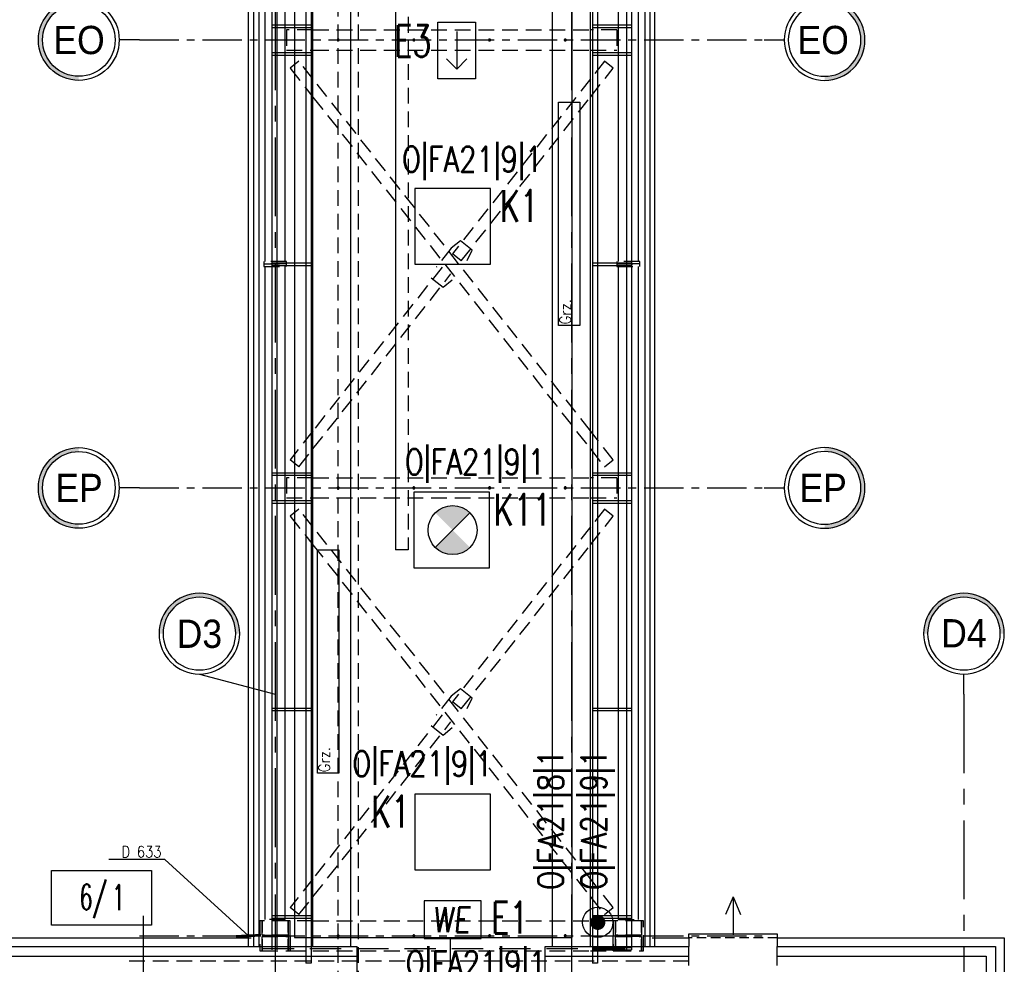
# Model space of a CAD drawing. Extents: x 41755 to 123924, y -112333 to 86187.
# Tile 80 of 256: x 100319 to 101099, y -61754 to -61005. Entities that reach past the tile are written whole.
import ezdxf
from ezdxf.enums import TextEntityAlignment as Align

# ---------------------------------------------------------------- set-up
doc = ezdxf.new("R2010")
doc.units = 0
doc.header["$LTSCALE"] = 50
doc.linetypes.add('CENTER', pattern=[2, 1.25, -0.25, 0.25, -0.25])
doc.linetypes.add('DASHED', pattern=[0.75, 0.5, -0.25])
doc.layers.get('0').update_dxf_attribs({"color": 101, "linetype": 'CONTINUOUS'})
for name, color, linetype in [('BEMM_OPIS_DETALE', 41, 'CONTINUOUS'), ('Det-metal', 141, 'CONTINUOUS'), ('Drz---drzwi', 5, 'CONTINUOUS'), ('E-90', 6, 'CONTINUOUS'), ('E35', 6, 'CONTINUOUS'), ('E50', 3, 'CONTINUOUS'), ('Fas-balustrada-widok', 114, 'CONTINUOUS'), ('Ins-co', 2, 'CONTINUOUS'), ('Ins-went', 141, 'CONTINUOUS'), ('Ins-wod', 4, 'CONTINUOUS'), ('Opis-pom', 6, 'CONTINUOUS'), ('Opis_pom_ramka', 6, 'CONTINUOUS'), ('Os-osie', 14, 'CENTER'), ('Os-osie glowne', 1, 'CENTER'), ('Os-osie-opis', 16, 'CONTINUOUS'), ('Pos-widok', 121, 'CONTINUOUS'), ('Sc-izolacja term-styropian', 151, 'STYROPIAN-KA'), ('Sc-kamien', 31, 'CONTINUOUS'), ('Sc-systemowe', 150, 'CONTINUOUS'), ('W-idok', 8, 'CONTINUOUS')]:
    doc.layers.add(name, color=color, linetype=linetype)
doc.styles.add('dwg_opis duży', font='ARIAL.TTF', dxfattribs={"width": 0.9})
doc.styles.add('KA wymiar', font='romans.shx', dxfattribs={"width": 0.6})
doc.styles.add('ROMANS', font='romans', dxfattribs={"width": 0.85})
doc.linetypes.add('BATTING', pattern='A,0.0001,-0.1,[134,ltypeshp.shx,S=0.1,R=0,X=-0.1,Y=0],-0.2,[134,ltypeshp.shx,S=0.1,R=180,X=0.1,Y=0],-0.1', length=0.4001)
doc.linetypes.add('STYROPIAN-KA', pattern='A,0.0001,-0.1,[135,ltypeshp.shx,S=0.1,R=0,X=-0.1,Y=0],0,[135,ltypeshp.shx,S=0.1,R=180,X=0.1,Y=0],-0.1', length=0.2001)
doc.dimstyles.new('CHMIELNA', dxfattribs={"dimscale": 3.5, "dimtxt": 4, "dimasz": 1.5, "dimexe": 3, "dimexo": 0, "dimgap": 1, "dimtad": 1, "dimdec": 1, "dimrnd": 0.5, "dimzin": 12, "dimdsep": 46, "dimtxsty": 'ROMANS', "dimblk": 'DIMTICK', "dimcen": 0.09, "dimse1": 1, "dimse2": 1, "dimclrd": 143, "dimclrt": 53, "dimadec": 0, "dimazin": 0, "dimtfac": 1, "dimtdec": 1, "dimtix": 1, "dimtmove": 2, "dimatfit": 2, "dimldrblk": 'ARCHTICK', "dimfxl": 0, "dimtolj": 1, "dimtzin": 0, "dimarcsym": 0})

# ---------------------------------------------------------------- blocks, each defined once
blk = doc.blocks.new('_opis_osi_liczbowy')
blk.add_hatch(color=256).paths.add_polyline_path([(32, 32), (32, 28.8, -1), (32, -28.8), (32, -32, 1)])
for radius in [32, 28.8]:
    blk.add_circle((32, 0), radius)
at = {"style": 'dwg_opis duży', "width": 0.9}
blk.add_attdef('AXNAMEH', text='', height=22.4, rotation=90, dxfattribs=at).set_placement((32, 0), align=Align.MIDDLE_CENTER)
blk = doc.blocks.new('_DKGJHF')
at = {"ltscale": 7}
for p, q in [((-21.08, -77), (35.92, -77)), ((-5, -147.5), (-105, -147.5)), ((-5, -145.5), (-104.98, -145.5))]:
    blk.add_line(p, q, dxfattribs=at)
for points in [[(5, -7.5), (5, 0), (-5, 0), (-5, -7.5)], [(5, -155), (5, -147.5), (-5, -147.5), (-5, -155)]]:
    blk.add_lwpolyline(points, close=True, dxfattribs=at)
for points in [[(-45, -7.5), (-5, -7.5)], [(-5, -147.5), (-5, -7.5)]]:
    blk.add_lwpolyline(points, dxfattribs=at)
for centre, radius, start, end in [((-5, -7.5), 40, 180, 270), ((-5, -147.5), 100, 90, 180)]:
    blk.add_arc(centre, radius, start, end)
blk = doc.blocks.new('_STRZAŁKA_WENT')
for q in [(-6.02, -14.01), (0, -30.24), (6.02, -14.01)]:
    blk.add_line((0, 0), q)
blk = doc.blocks.new('_opis_osi')
blk.add_hatch(color=256).paths.add_polyline_path([(32, -32), (28.8, -32, -1), (-28.8, -32), (-32, -32, 1)])
for radius in [32, 28.8]:
    blk.add_circle((0, -32), radius)
at = {"style": 'dwg_opis duży', "width": 0.9}
blk.add_attdef('AXNAMEV', text='', height=22.4, rotation=90, dxfattribs=at).set_placement((0, -32), align=Align.MIDDLE_CENTER)
blk = doc.blocks.new('_opis_pom_metka')
at = {"layer": 'Opis_pom_ramka'}
blk.add_lwpolyline([(-33.13, 0), (32.87, 0), (32.87, -36), (-33.13, -36)], close=True, dxfattribs=at)
at = {"style": 'KA wymiar', "width": 0.6}
blk.add_attdef('KO/', text='', height=16.8, dxfattribs=at).set_placement((3.45, -25.87), align=Align.RIGHT)
blk.add_attdef('NR', (3.8, -26.16), '', height=16.8, dxfattribs=at)
blk = doc.blocks.new('DIMTICK')
for p, q in [((0, 1), (0, -1)), ((-1, 0), (1, 0))]:
    blk.add_line(p, q)
at = {"const_width": 0.141}
blk.add_lwpolyline([(0.707, 0.707), (-0.707, -0.707)], dxfattribs=at)
blk = doc.blocks.new('we')
at = {"layer": 'E35', "ltscale": 0.2}
blk.add_lwpolyline([(45, 30), (0, 30), (0, 0), (45, 0)], close=True, dxfattribs=at)
at = {"layer": 'E35', "ltscale": 0.2, "style": 'ROMANS', "oblique": 5, "width": 0.8}
blk.add_text('WE', height=20, dxfattribs=at).set_placement((21.44, 15), align=Align.MIDDLE_CENTER)
blk = doc.blocks.new('kier')
at = {"layer": 'E35', "ltscale": 0.2}
for p, q in [((7.81, 15), (15.93, 23.11)), ((37.6, 15), (7.81, 15)), ((7.81, 15), (15.93, 6.89))]:
    blk.add_line(p, q, dxfattribs=at)
blk.add_lwpolyline([(0, 30), (45, 30), (45, 0), (0, 0)], close=True, dxfattribs=at)
blk = doc.blocks.new('E-90Przycisk')
at = {"layer": 'E35', "const_width": 3}
blk.add_lwpolyline([(1.5, 0, -1), (-1.5, 0, -1)], format="xyb", close=True, dxfattribs=at)
at = {"layer": 'E35'}
blk.add_circle((0, 0), 6, dxfattribs=at)

msp = doc.modelspace()

# ---------------------------------------------------------------- hatches: boundary and pattern name
at = {"layer": 'E35'}
h = msp.add_hatch(color=256, dxfattribs=at)
edge = h.paths.add_edge_path()
edge.add_line((100661.684, -61409.964), (100675.43, -61396.218))
edge.add_ellipse((100661.684, -61409.964), major_axis=(13.746, 13.746), ratio=1, start_angle=360, end_angle=450)
edge.add_line((100647.938, -61396.218), (100661.684, -61409.964))
edge = h.paths.add_edge_path()
edge.add_line((100675.43, -61423.71), (100661.684, -61409.964))
edge.add_line((100661.684, -61409.964), (100647.938, -61423.71))
edge.add_ellipse((100661.684, -61409.964), major_axis=(-13.746, 13.746), ratio=1, start_angle=90, end_angle=180)

# ---------------------------------------------------------------- linework, layer by layer
at = {"layer": 'Det-metal', "ltscale": 0.5}
for p, q in [((100512.966, -59426.031), (100512.966, -61197.031)), ((100528.966, -61197.031), (100528.966, -59426.031)), ((100792.966, -59426.031), (100792.966, -61197.031)), ((100808.966, -61197.031), (100808.966, -59426.031)), ((100512.966, -61201.031), (100512.966, -61718.531)), ((100528.966, -61718.531), (100528.966, -61201.031)), ((100792.966, -61201.031), (100792.966, -61718.531)), ((100808.966, -61718.531), (100808.966, -61201.031))]:
    msp.add_line(p, q, dxfattribs=at)
at = {"layer": 'Det-metal', "linetype": 'DASHED', "ltscale": 0.5}
for p, q in [((100550.966, -61013.531), (100529.966, -61013.531)), ((100529.966, -61013.531), (100529.966, -61029.531)), ((100550.966, -61013.531), (100770.966, -61013.531)), ((100791.966, -61013.531), (100770.966, -61013.531)), ((100791.966, -61013.531), (100791.966, -61029.531)), ((100570.186, -61021.353), (100570.166, -61021.531)), ((100570.166, -61021.531), (100570.186, -61021.709)), ((100570.245, -61021.184), (100570.186, -61021.353)), ((100570.186, -61021.709), (100570.245, -61021.878)), ((100570.341, -61021.032), (100570.245, -61021.184)), ((100570.245, -61021.878), (100570.341, -61022.03)), ((100570.467, -61020.905), (100570.341, -61021.032)), ((100570.341, -61022.03), (100570.467, -61022.156)), ((100570.619, -61020.81), (100570.467, -61020.905)), ((100570.467, -61022.156), (100570.619, -61022.252)), ((100570.788, -61020.751), (100570.619, -61020.81)), ((100570.966, -61020.731), (100570.788, -61020.751)), ((100571.144, -61020.751), (100570.966, -61020.731)), ((100571.313, -61020.81), (100571.144, -61020.751)), ((100571.465, -61020.905), (100571.313, -61020.81)), ((100571.313, -61022.252), (100571.465, -61022.156)), ((100571.591, -61021.032), (100571.465, -61020.905)), ((100571.465, -61022.156), (100571.591, -61022.03)), ((100571.687, -61021.184), (100571.591, -61021.032)), ((100571.591, -61022.03), (100571.687, -61021.878)), ((100571.746, -61021.353), (100571.687, -61021.184)), ((100571.687, -61021.878), (100571.746, -61021.709)), ((100571.766, -61021.531), (100571.746, -61021.353)), ((100571.746, -61021.709), (100571.766, -61021.531)), ((100630.186, -61021.353), (100630.166, -61021.531)), ((100630.166, -61021.531), (100630.186, -61021.709)), ((100630.245, -61021.184), (100630.186, -61021.353)), ((100630.186, -61021.709), (100630.245, -61021.878)), ((100630.341, -61021.032), (100630.245, -61021.184)), ((100630.245, -61021.878), (100630.341, -61022.03)), ((100630.467, -61020.905), (100630.341, -61021.032)), ((100630.341, -61022.03), (100630.467, -61022.156)), ((100630.619, -61020.81), (100630.467, -61020.905)), ((100630.467, -61022.156), (100630.619, -61022.252)), ((100630.788, -61020.751), (100630.619, -61020.81)), ((100630.966, -61020.731), (100630.788, -61020.751)), ((100631.144, -61020.751), (100630.966, -61020.731)), ((100631.313, -61020.81), (100631.144, -61020.751)), ((100631.465, -61020.905), (100631.313, -61020.81)), ((100631.313, -61022.252), (100631.465, -61022.156)), ((100631.591, -61021.032), (100631.465, -61020.905)), ((100631.465, -61022.156), (100631.591, -61022.03)), ((100631.687, -61021.184), (100631.591, -61021.032)), ((100631.591, -61022.03), (100631.687, -61021.878)), ((100631.746, -61021.353), (100631.687, -61021.184)), ((100631.687, -61021.878), (100631.746, -61021.709)), ((100631.766, -61021.531), (100631.746, -61021.353)), ((100631.746, -61021.709), (100631.766, -61021.531)), ((100690.186, -61021.353), (100690.166, -61021.531)), ((100690.166, -61021.531), (100690.186, -61021.709)), ((100690.245, -61021.184), (100690.186, -61021.353)), ((100690.186, -61021.709), (100690.245, -61021.878)), ((100690.341, -61021.032), (100690.245, -61021.184)), ((100690.245, -61021.878), (100690.341, -61022.03)), ((100690.467, -61020.905), (100690.341, -61021.032)), ((100690.341, -61022.03), (100690.467, -61022.156)), ((100690.619, -61020.81), (100690.467, -61020.905)), ((100690.467, -61022.156), (100690.619, -61022.252)), ((100690.788, -61020.751), (100690.619, -61020.81)), ((100690.966, -61020.731), (100690.788, -61020.751)), ((100691.144, -61020.751), (100690.966, -61020.731)), ((100691.313, -61020.81), (100691.144, -61020.751)), ((100691.465, -61020.905), (100691.313, -61020.81)), ((100691.313, -61022.252), (100691.465, -61022.156)), ((100691.591, -61021.032), (100691.465, -61020.905)), ((100691.465, -61022.156), (100691.591, -61022.03)), ((100691.687, -61021.184), (100691.591, -61021.032)), ((100691.591, -61022.03), (100691.687, -61021.878)), ((100691.746, -61021.353), (100691.687, -61021.184)), ((100691.687, -61021.878), (100691.746, -61021.709)), ((100691.766, -61021.531), (100691.746, -61021.353)), ((100691.746, -61021.709), (100691.766, -61021.531)), ((100750.186, -61021.353), (100750.166, -61021.531)), ((100750.166, -61021.531), (100750.186, -61021.709)), ((100750.245, -61021.184), (100750.186, -61021.353)), ((100750.186, -61021.709), (100750.245, -61021.878)), ((100750.341, -61021.032), (100750.245, -61021.184)), ((100750.245, -61021.878), (100750.341, -61022.03)), ((100750.467, -61020.905), (100750.341, -61021.032)), ((100750.341, -61022.03), (100750.467, -61022.156)), ((100750.619, -61020.81), (100750.467, -61020.905)), ((100750.467, -61022.156), (100750.619, -61022.252)), ((100750.788, -61020.751), (100750.619, -61020.81)), ((100750.966, -61020.731), (100750.788, -61020.751)), ((100751.144, -61020.751), (100750.966, -61020.731)), ((100751.313, -61020.81), (100751.144, -61020.751)), ((100751.465, -61020.905), (100751.313, -61020.81)), ((100751.313, -61022.252), (100751.465, -61022.156)), ((100751.591, -61021.032), (100751.465, -61020.905)), ((100751.465, -61022.156), (100751.591, -61022.03)), ((100751.687, -61021.184), (100751.591, -61021.032)), ((100751.591, -61022.03), (100751.687, -61021.878)), ((100751.746, -61021.353), (100751.687, -61021.184)), ((100751.687, -61021.878), (100751.746, -61021.709)), ((100751.766, -61021.531), (100751.746, -61021.353)), ((100751.746, -61021.709), (100751.766, -61021.531)), ((100529.966, -61029.531), (100550.966, -61029.531)), ((100550.966, -61029.531), (100770.966, -61029.531)), ((100570.619, -61022.252), (100570.788, -61022.311)), ((100570.788, -61022.311), (100570.966, -61022.331)), ((100570.966, -61022.331), (100571.144, -61022.311)), ((100571.144, -61022.311), (100571.313, -61022.252)), ((100630.619, -61022.252), (100630.788, -61022.311)), ((100630.788, -61022.311), (100630.966, -61022.331)), ((100630.966, -61022.331), (100631.144, -61022.311)), ((100631.144, -61022.311), (100631.313, -61022.252)), ((100690.619, -61022.252), (100690.788, -61022.311)), ((100690.788, -61022.311), (100690.966, -61022.331)), ((100690.966, -61022.331), (100691.144, -61022.311)), ((100691.144, -61022.311), (100691.313, -61022.252)), ((100750.619, -61022.252), (100750.788, -61022.311)), ((100750.788, -61022.311), (100750.966, -61022.331)), ((100750.966, -61022.331), (100751.144, -61022.311)), ((100751.144, -61022.311), (100751.313, -61022.252)), ((100770.966, -61029.531), (100791.966, -61029.531)), ((100539.888, -61038.343), (100532.907, -61043.848)), ((100532.907, -61043.848), (100550.966, -61066.744)), ((100550.966, -61052.389), (100539.888, -61038.343)), ((100782.045, -61038.343), (100770.966, -61052.389)), ((100770.966, -61066.744), (100789.025, -61043.848)), ((100789.025, -61043.848), (100782.132, -61038.412)), ((100770.966, -61331.317), (100550.966, -61052.389)), ((100770.966, -61052.389), (100661.585, -61191.068)), ((100550.966, -61066.744), (100770.966, -61345.673)), ((100668.565, -61196.574), (100770.966, -61066.744)), ((100667.796, -61180.683), (100660.652, -61186.511)), ((100677.218, -61188.115), (100667.796, -61180.683)), ((100660.652, -61186.511), (100648.718, -61201.642)), ((100668.565, -61196.574), (100661.585, -61191.068)), ((100673.215, -61196.42), (100677.218, -61188.115)), ((100511.966, -61197.031), (100511.966, -61199.031)), ((100529.966, -61197.031), (100511.966, -61197.031)), ((100511.966, -61199.031), (100511.966, -61201.031)), ((100529.966, -61199.031), (100511.966, -61199.031)), ((100511.966, -61199.031), (100529.966, -61199.031)), ((100511.966, -61201.031), (100529.966, -61201.031)), ((100529.966, -61199.031), (100529.966, -61197.031)), ((100529.966, -61201.031), (100529.966, -61199.031)), ((100653.367, -61201.488), (100550.966, -61331.317)), ((100809.966, -61197.031), (100791.966, -61197.031)), ((100791.966, -61197.031), (100791.966, -61199.031)), ((100791.966, -61199.031), (100791.966, -61201.031)), ((100809.966, -61199.031), (100791.966, -61199.031)), ((100791.966, -61199.031), (100809.966, -61199.031)), ((100791.966, -61201.031), (100809.966, -61201.031)), ((100809.966, -61199.031), (100809.966, -61197.031)), ((100809.966, -61201.031), (100809.966, -61199.031)), ((100550.966, -61345.673), (100660.347, -61206.994)), ((100644.714, -61209.947), (100654.136, -61217.379)), ((100654.136, -61217.379), (100661.28, -61211.551)), ((100550.966, -61331.317), (100532.907, -61354.213)), ((100789.025, -61354.213), (100770.966, -61331.317)), ((100539.887, -61359.719), (100550.966, -61345.673)), ((100770.966, -61345.673), (100782.045, -61359.719)), ((100539.887, -61359.719), (100532.907, -61354.213)), ((100782.045, -61359.719), (100789.025, -61354.213)), ((100550.966, -61368.531), (100529.966, -61368.531)), ((100529.966, -61368.531), (100529.966, -61384.531)), ((100550.966, -61368.531), (100770.966, -61368.531)), ((100791.966, -61368.531), (100770.966, -61368.531)), ((100791.966, -61368.531), (100791.966, -61384.531)), ((100570.186, -61376.353), (100570.166, -61376.531)), ((100570.166, -61376.531), (100570.186, -61376.709)), ((100570.245, -61376.184), (100570.186, -61376.353)), ((100570.186, -61376.709), (100570.245, -61376.878)), ((100570.341, -61376.032), (100570.245, -61376.184)), ((100570.245, -61376.878), (100570.341, -61377.03)), ((100570.467, -61375.905), (100570.341, -61376.032)), ((100570.341, -61377.03), (100570.467, -61377.156)), ((100570.619, -61375.81), (100570.467, -61375.905)), ((100570.467, -61377.156), (100570.619, -61377.252)), ((100570.788, -61375.751), (100570.619, -61375.81)), ((100570.619, -61377.252), (100570.788, -61377.311)), ((100570.966, -61375.731), (100570.788, -61375.751)), ((100570.788, -61377.311), (100570.966, -61377.331)), ((100571.144, -61375.751), (100570.966, -61375.731)), ((100570.966, -61377.331), (100571.144, -61377.311)), ((100571.313, -61375.81), (100571.144, -61375.751)), ((100571.144, -61377.311), (100571.313, -61377.252)), ((100571.465, -61375.905), (100571.313, -61375.81)), ((100571.313, -61377.252), (100571.465, -61377.156)), ((100571.591, -61376.032), (100571.465, -61375.905)), ((100571.465, -61377.156), (100571.591, -61377.03)), ((100571.687, -61376.184), (100571.591, -61376.032)), ((100571.591, -61377.03), (100571.687, -61376.878)), ((100571.746, -61376.353), (100571.687, -61376.184)), ((100571.687, -61376.878), (100571.746, -61376.709)), ((100571.766, -61376.531), (100571.746, -61376.353)), ((100571.746, -61376.709), (100571.766, -61376.531)), ((100630.186, -61376.353), (100630.166, -61376.531)), ((100630.166, -61376.531), (100630.186, -61376.709)), ((100630.245, -61376.184), (100630.186, -61376.353)), ((100630.186, -61376.709), (100630.245, -61376.878)), ((100630.341, -61376.032), (100630.245, -61376.184)), ((100630.245, -61376.878), (100630.341, -61377.03)), ((100630.467, -61375.905), (100630.341, -61376.032)), ((100630.341, -61377.03), (100630.467, -61377.156)), ((100630.619, -61375.81), (100630.467, -61375.905)), ((100630.467, -61377.156), (100630.619, -61377.252)), ((100630.788, -61375.751), (100630.619, -61375.81)), ((100630.619, -61377.252), (100630.788, -61377.311)), ((100630.966, -61375.731), (100630.788, -61375.751)), ((100630.788, -61377.311), (100630.966, -61377.331)), ((100631.144, -61375.751), (100630.966, -61375.731)), ((100630.966, -61377.331), (100631.144, -61377.311)), ((100631.313, -61375.81), (100631.144, -61375.751)), ((100631.144, -61377.311), (100631.313, -61377.252)), ((100631.465, -61375.905), (100631.313, -61375.81)), ((100631.313, -61377.252), (100631.465, -61377.156)), ((100631.591, -61376.032), (100631.465, -61375.905)), ((100631.465, -61377.156), (100631.591, -61377.03)), ((100631.687, -61376.184), (100631.591, -61376.032)), ((100631.591, -61377.03), (100631.687, -61376.878)), ((100631.746, -61376.353), (100631.687, -61376.184)), ((100631.687, -61376.878), (100631.746, -61376.709)), ((100631.766, -61376.531), (100631.746, -61376.353)), ((100631.746, -61376.709), (100631.766, -61376.531)), ((100690.186, -61376.353), (100690.166, -61376.531)), ((100690.166, -61376.531), (100690.186, -61376.709)), ((100690.245, -61376.184), (100690.186, -61376.353)), ((100690.186, -61376.709), (100690.245, -61376.878)), ((100690.341, -61376.032), (100690.245, -61376.184)), ((100690.245, -61376.878), (100690.341, -61377.03)), ((100690.467, -61375.905), (100690.341, -61376.032)), ((100690.341, -61377.03), (100690.467, -61377.156)), ((100690.619, -61375.81), (100690.467, -61375.905)), ((100690.467, -61377.156), (100690.619, -61377.252)), ((100690.788, -61375.751), (100690.619, -61375.81)), ((100690.619, -61377.252), (100690.788, -61377.311)), ((100690.966, -61375.731), (100690.788, -61375.751)), ((100690.788, -61377.311), (100690.966, -61377.331)), ((100691.144, -61375.751), (100690.966, -61375.731)), ((100690.966, -61377.331), (100691.144, -61377.311)), ((100691.313, -61375.81), (100691.144, -61375.751)), ((100691.144, -61377.311), (100691.313, -61377.252)), ((100691.465, -61375.905), (100691.313, -61375.81)), ((100691.313, -61377.252), (100691.465, -61377.156)), ((100691.591, -61376.032), (100691.465, -61375.905)), ((100691.465, -61377.156), (100691.591, -61377.03)), ((100691.687, -61376.184), (100691.591, -61376.032)), ((100691.591, -61377.03), (100691.687, -61376.878)), ((100691.746, -61376.353), (100691.687, -61376.184)), ((100691.687, -61376.878), (100691.746, -61376.709)), ((100691.766, -61376.531), (100691.746, -61376.353)), ((100691.746, -61376.709), (100691.766, -61376.531)), ((100750.186, -61376.353), (100750.166, -61376.531)), ((100750.166, -61376.531), (100750.186, -61376.709)), ((100750.245, -61376.184), (100750.186, -61376.353)), ((100750.186, -61376.709), (100750.245, -61376.878)), ((100750.341, -61376.032), (100750.245, -61376.184)), ((100750.245, -61376.878), (100750.341, -61377.03)), ((100750.467, -61375.905), (100750.341, -61376.032)), ((100750.341, -61377.03), (100750.467, -61377.156)), ((100750.619, -61375.81), (100750.467, -61375.905)), ((100750.467, -61377.156), (100750.619, -61377.252)), ((100750.788, -61375.751), (100750.619, -61375.81)), ((100750.619, -61377.252), (100750.788, -61377.311)), ((100750.966, -61375.731), (100750.788, -61375.751)), ((100750.788, -61377.311), (100750.966, -61377.331)), ((100751.144, -61375.751), (100750.966, -61375.731)), ((100750.966, -61377.331), (100751.144, -61377.311)), ((100751.313, -61375.81), (100751.144, -61375.751)), ((100751.144, -61377.311), (100751.313, -61377.252)), ((100751.465, -61375.905), (100751.313, -61375.81)), ((100751.313, -61377.252), (100751.465, -61377.156)), ((100751.591, -61376.032), (100751.465, -61375.905)), ((100751.465, -61377.156), (100751.591, -61377.03)), ((100751.687, -61376.184), (100751.591, -61376.032)), ((100751.591, -61377.03), (100751.687, -61376.878)), ((100751.746, -61376.353), (100751.687, -61376.184)), ((100751.687, -61376.878), (100751.746, -61376.709)), ((100751.766, -61376.531), (100751.746, -61376.353)), ((100751.746, -61376.709), (100751.766, -61376.531)), ((100529.966, -61384.531), (100550.966, -61384.531)), ((100550.966, -61384.531), (100770.966, -61384.531)), ((100770.966, -61384.531), (100791.966, -61384.531)), ((100539.888, -61393.343), (100532.907, -61398.848)), ((100550.966, -61407.389), (100539.888, -61393.343)), ((100782.045, -61393.343), (100770.966, -61407.389)), ((100789.025, -61398.848), (100782.132, -61393.412)), ((100532.907, -61398.848), (100550.966, -61421.744)), ((100770.966, -61421.744), (100789.025, -61398.848)), ((100770.966, -61686.317), (100550.966, -61407.389)), ((100770.966, -61407.389), (100661.585, -61546.068)), ((100550.966, -61421.744), (100770.966, -61700.673)), ((100668.565, -61551.573), (100770.966, -61421.744)), ((100667.796, -61535.683), (100660.652, -61541.511)), ((100677.218, -61543.115), (100667.796, -61535.683)), ((100660.652, -61541.511), (100648.718, -61556.642)), ((100673.215, -61551.42), (100677.218, -61543.115)), ((100668.565, -61551.573), (100661.585, -61546.068)), ((100653.367, -61556.488), (100550.966, -61686.317)), ((100550.966, -61700.673), (100660.347, -61561.994)), ((100644.714, -61564.947), (100654.136, -61572.379)), ((100654.136, -61572.379), (100661.28, -61566.551)), ((100550.966, -61686.317), (100532.907, -61709.213)), ((100789.025, -61709.213), (100770.966, -61686.317)), ((100539.887, -61714.719), (100550.966, -61700.673)), ((100770.966, -61700.673), (100782.045, -61714.719)), ((100539.887, -61714.719), (100532.907, -61709.213)), ((100782.045, -61714.719), (100789.025, -61709.213)), ((100510.666, -61719.531), (100508.966, -61719.531)), ((100508.966, -61719.531), (100508.966, -61743.531)), ((100510.666, -61719.531), (100510.666, -61728.931)), ((100531.266, -61719.531), (100510.666, -61719.531)), ((100510.666, -61731.031), (100510.666, -61719.531)), ((100528.966, -61718.531), (100512.966, -61718.531)), ((100531.266, -61728.931), (100531.266, -61719.531)), ((100531.266, -61719.531), (100531.266, -61731.031)), ((100532.966, -61719.531), (100531.266, -61719.531)), ((100532.966, -61731.031), (100532.966, -61719.531)), ((100550.966, -61719.531), (100532.966, -61719.531)), ((100532.966, -61743.531), (100532.966, -61719.531)), ((100550.966, -61719.531), (100770.966, -61719.531)), ((100788.966, -61719.531), (100770.966, -61719.531)), ((100788.966, -61719.531), (100788.966, -61731.031)), ((100790.666, -61719.531), (100788.966, -61719.531)), ((100788.966, -61719.531), (100788.966, -61743.531)), ((100790.666, -61719.531), (100790.666, -61728.931)), ((100811.266, -61719.531), (100790.666, -61719.531)), ((100790.666, -61731.031), (100790.666, -61719.531)), ((100792.966, -61718.531), (100808.966, -61718.531)), ((100811.266, -61728.931), (100811.266, -61719.531)), ((100811.266, -61719.531), (100811.266, -61731.031)), ((100812.966, -61719.531), (100811.266, -61719.531)), ((100812.966, -61743.531), (100812.966, -61719.531)), ((100531.266, -61731.031), (100510.666, -61731.031)), ((100510.666, -61731.031), (100512.766, -61731.031)), ((100510.666, -61732.031), (100531.266, -61732.031)), ((100510.666, -61743.531), (100510.666, -61732.031)), ((100512.766, -61732.031), (100510.666, -61732.031)), ((100512.766, -61731.031), (100529.166, -61731.031)), ((100529.166, -61732.031), (100512.766, -61732.031)), ((100529.166, -61731.031), (100531.266, -61731.031)), ((100531.266, -61732.031), (100529.166, -61732.031)), ((100531.266, -61732.031), (100531.266, -61743.531)), ((100532.966, -61732.031), (100532.966, -61731.031)), ((100532.966, -61732.031), (100532.966, -61743.531)), ((100570.186, -61731.353), (100570.166, -61731.531)), ((100570.166, -61731.531), (100570.186, -61731.709)), ((100570.245, -61731.184), (100570.186, -61731.353)), ((100570.186, -61731.709), (100570.245, -61731.878)), ((100570.341, -61731.032), (100570.245, -61731.184)), ((100570.245, -61731.878), (100570.341, -61732.029)), ((100570.467, -61730.905), (100570.341, -61731.032)), ((100570.341, -61732.029), (100570.467, -61732.156)), ((100570.619, -61730.81), (100570.467, -61730.905)), ((100570.467, -61732.156), (100570.619, -61732.252)), ((100570.788, -61730.751), (100570.619, -61730.81)), ((100570.619, -61732.252), (100570.788, -61732.311)), ((100570.966, -61730.731), (100570.788, -61730.751)), ((100570.788, -61732.311), (100570.966, -61732.331)), ((100571.144, -61730.751), (100570.966, -61730.731)), ((100570.966, -61732.331), (100571.144, -61732.311)), ((100571.313, -61730.81), (100571.144, -61730.751)), ((100571.144, -61732.311), (100571.313, -61732.252)), ((100571.465, -61730.905), (100571.313, -61730.81)), ((100571.313, -61732.252), (100571.465, -61732.156)), ((100571.591, -61731.032), (100571.465, -61730.905)), ((100571.465, -61732.156), (100571.591, -61732.029)), ((100571.687, -61731.184), (100571.591, -61731.032)), ((100571.591, -61732.029), (100571.687, -61731.878)), ((100571.746, -61731.353), (100571.687, -61731.184)), ((100571.687, -61731.878), (100571.746, -61731.709)), ((100571.766, -61731.531), (100571.746, -61731.353)), ((100571.746, -61731.709), (100571.766, -61731.531)), ((100630.186, -61731.353), (100630.166, -61731.531)), ((100630.166, -61731.531), (100630.186, -61731.709)), ((100630.245, -61731.184), (100630.186, -61731.353)), ((100630.186, -61731.709), (100630.245, -61731.878)), ((100630.341, -61731.032), (100630.245, -61731.184)), ((100630.245, -61731.878), (100630.341, -61732.029)), ((100630.467, -61730.905), (100630.341, -61731.032)), ((100630.341, -61732.029), (100630.467, -61732.156)), ((100630.619, -61730.81), (100630.467, -61730.905)), ((100630.467, -61732.156), (100630.619, -61732.252)), ((100630.788, -61730.751), (100630.619, -61730.81)), ((100630.619, -61732.252), (100630.788, -61732.311)), ((100630.966, -61730.731), (100630.788, -61730.751)), ((100630.788, -61732.311), (100630.966, -61732.331)), ((100631.144, -61730.751), (100630.966, -61730.731)), ((100630.966, -61732.331), (100631.144, -61732.311)), ((100631.313, -61730.81), (100631.144, -61730.751)), ((100631.144, -61732.311), (100631.313, -61732.252)), ((100631.465, -61730.905), (100631.313, -61730.81)), ((100631.313, -61732.252), (100631.465, -61732.156)), ((100631.591, -61731.032), (100631.465, -61730.905)), ((100631.465, -61732.156), (100631.591, -61732.029)), ((100631.687, -61731.184), (100631.591, -61731.032)), ((100631.591, -61732.029), (100631.687, -61731.878)), ((100631.746, -61731.353), (100631.687, -61731.184)), ((100631.687, -61731.878), (100631.746, -61731.709)), ((100631.766, -61731.531), (100631.746, -61731.353)), ((100631.746, -61731.709), (100631.766, -61731.531)), ((100690.186, -61731.353), (100690.166, -61731.531)), ((100690.166, -61731.531), (100690.186, -61731.709)), ((100690.245, -61731.184), (100690.186, -61731.353)), ((100690.186, -61731.709), (100690.245, -61731.878)), ((100690.341, -61731.032), (100690.245, -61731.184)), ((100690.245, -61731.878), (100690.341, -61732.029)), ((100690.467, -61730.905), (100690.341, -61731.032)), ((100690.341, -61732.029), (100690.467, -61732.156)), ((100690.619, -61730.81), (100690.467, -61730.905)), ((100690.467, -61732.156), (100690.619, -61732.252)), ((100690.788, -61730.751), (100690.619, -61730.81)), ((100690.619, -61732.252), (100690.788, -61732.311)), ((100690.966, -61730.731), (100690.788, -61730.751)), ((100690.788, -61732.311), (100690.966, -61732.331)), ((100691.144, -61730.751), (100690.966, -61730.731)), ((100690.966, -61732.331), (100691.144, -61732.311)), ((100691.313, -61730.81), (100691.144, -61730.751)), ((100691.144, -61732.311), (100691.313, -61732.252)), ((100691.465, -61730.905), (100691.313, -61730.81)), ((100691.313, -61732.252), (100691.465, -61732.156)), ((100691.591, -61731.032), (100691.465, -61730.905)), ((100691.465, -61732.156), (100691.591, -61732.029)), ((100691.687, -61731.184), (100691.591, -61731.032)), ((100691.591, -61732.029), (100691.687, -61731.878)), ((100691.746, -61731.353), (100691.687, -61731.184)), ((100691.687, -61731.878), (100691.746, -61731.709)), ((100691.766, -61731.531), (100691.746, -61731.353)), ((100691.746, -61731.709), (100691.766, -61731.531)), ((100750.186, -61731.353), (100750.166, -61731.531)), ((100750.166, -61731.531), (100750.186, -61731.709)), ((100750.245, -61731.184), (100750.186, -61731.353)), ((100750.186, -61731.709), (100750.245, -61731.878)), ((100750.341, -61731.032), (100750.245, -61731.184)), ((100750.245, -61731.878), (100750.341, -61732.029)), ((100750.467, -61730.905), (100750.341, -61731.032)), ((100750.341, -61732.029), (100750.467, -61732.156)), ((100750.619, -61730.81), (100750.467, -61730.905)), ((100750.467, -61732.156), (100750.619, -61732.252)), ((100750.788, -61730.751), (100750.619, -61730.81)), ((100750.619, -61732.252), (100750.788, -61732.311)), ((100750.966, -61730.731), (100750.788, -61730.751)), ((100750.788, -61732.311), (100750.966, -61732.331)), ((100751.144, -61730.751), (100750.966, -61730.731)), ((100750.966, -61732.331), (100751.144, -61732.311)), ((100751.313, -61730.81), (100751.144, -61730.751)), ((100751.144, -61732.311), (100751.313, -61732.252)), ((100751.465, -61730.905), (100751.313, -61730.81)), ((100751.313, -61732.252), (100751.465, -61732.156)), ((100751.591, -61731.032), (100751.465, -61730.905)), ((100751.465, -61732.156), (100751.591, -61732.029)), ((100751.687, -61731.184), (100751.591, -61731.032)), ((100751.591, -61732.029), (100751.687, -61731.878)), ((100751.746, -61731.353), (100751.687, -61731.184)), ((100751.687, -61731.878), (100751.746, -61731.709)), ((100751.766, -61731.531), (100751.746, -61731.353)), ((100751.746, -61731.709), (100751.766, -61731.531)), ((100788.966, -61731.031), (100788.966, -61732.031)), ((100788.966, -61743.531), (100788.966, -61732.031)), ((100811.266, -61731.031), (100790.666, -61731.031)), ((100790.666, -61731.031), (100792.766, -61731.031)), ((100790.666, -61732.031), (100811.266, -61732.031)), ((100790.666, -61743.531), (100790.666, -61732.031)), ((100792.766, -61732.031), (100790.666, -61732.031)), ((100792.766, -61731.031), (100809.166, -61731.031)), ((100809.166, -61732.031), (100792.766, -61732.031)), ((100800.566, -61731.031), (100799.766, -61731.031)), ((100809.166, -61731.031), (100811.266, -61731.031)), ((100811.266, -61732.031), (100809.166, -61732.031)), ((100811.266, -61732.031), (100811.266, -61743.531)), ((100510.666, -61734.131), (100510.666, -61743.531)), ((100531.266, -61743.531), (100531.266, -61734.131)), ((100790.666, -61734.131), (100790.666, -61743.531)), ((100811.266, -61743.531), (100811.266, -61734.131)), ((100508.966, -61743.531), (100510.666, -61743.531)), ((100510.666, -61743.531), (100531.266, -61743.531)), ((100531.266, -61743.531), (100532.966, -61743.531)), ((100532.966, -61743.531), (100550.966, -61743.531)), ((100550.966, -61743.531), (100770.966, -61743.531)), ((100770.966, -61743.531), (100788.966, -61743.531)), ((100788.966, -61743.531), (100790.666, -61743.531)), ((100790.666, -61743.531), (100811.266, -61743.531)), ((100811.266, -61743.531), (100812.966, -61743.531))]:
    msp.add_line(p, q, dxfattribs=at)
msp.add_lwpolyline([(100848.966, -61751.531), (100400.966, -61751.531)], dxfattribs=at)
at = {"layer": 'E35'}
msp.add_line((100647.938, -61423.71), (100675.43, -61396.218), dxfattribs=at)
at = {"layer": 'E35', "linetype": 'Continuous', "ltscale": 0.3}
msp.add_line((100648.724, -61422.924), (100674.644, -61397.004), dxfattribs=at)
for points in [[(100631.684, -61199.166), (100691.684, -61199.166), (100691.684, -61139.166), (100631.684, -61139.166)], [(100630.966, -61439.964), (100690.966, -61439.964), (100690.966, -61379.964), (100630.966, -61379.964)], [(100631.684, -61679.166), (100691.684, -61679.166), (100691.684, -61619.166), (100631.684, -61619.166)]]:
    msp.add_lwpolyline(points, close=True, dxfattribs=at)
at = {"layer": 'E35'}
msp.add_circle((100661.684, -61409.964), 19.44, dxfattribs=at)
at = {"layer": 'Fas-balustrada-widok'}
for points in [[(100545.466, -55990.233), (100545.466, -61753.198)], [(100549.466, -55990.233), (100549.466, -61753.198)], [(100772.466, -55990.233), (100772.466, -61753.198)], [(100776.466, -55990.233), (100776.466, -61753.198)], [(100518.466, -56028.233), (100518.466, -61742.715)], [(100522.466, -56028.233), (100522.466, -61742.715)], [(100799.466, -56028.233), (100799.466, -61742.715)], [(100803.466, -56028.233), (100803.466, -61742.715)], [(100518.466, -61009.531), (100549.466, -61009.531)], [(100518.466, -61011.531), (100549.466, -61011.531)], [(100772.466, -61009.531), (100803.466, -61009.531)], [(100772.466, -61011.531), (100803.466, -61011.531)], [(100518.466, -61031.531), (100549.466, -61031.531)], [(100518.466, -61033.531), (100549.466, -61033.531)], [(100772.466, -61031.531), (100803.466, -61031.531)], [(100772.466, -61033.531), (100803.466, -61033.531)], [(100518.466, -61198.215), (100549.466, -61198.215)], [(100518.466, -61200.215), (100549.466, -61200.215)], [(100772.466, -61198.215), (100803.466, -61198.215)], [(100772.466, -61200.215), (100803.466, -61200.215)], [(100518.466, -61364.531), (100549.466, -61364.531)], [(100772.466, -61364.531), (100803.466, -61364.531)], [(100518.466, -61366.531), (100549.466, -61366.531)], [(100772.466, -61366.531), (100803.466, -61366.531)], [(100518.466, -61386.531), (100549.466, -61386.531)], [(100518.466, -61388.531), (100549.466, -61388.531)], [(100772.466, -61386.531), (100803.466, -61386.531)], [(100772.466, -61388.531), (100803.466, -61388.531)], [(100518.466, -61551.031), (100549.466, -61551.031)], [(100772.466, -61551.031), (100803.466, -61551.031)], [(100518.466, -61553.031), (100549.466, -61553.031)], [(100772.466, -61553.031), (100803.466, -61553.031)], [(100518.466, -61715.531), (100549.466, -61715.531)], [(100772.466, -61715.531), (100803.466, -61715.531)], [(100518.466, -61717.531), (100549.466, -61717.531)], [(100772.466, -61717.531), (100803.466, -61717.531)], [(100772.466, -61740.715), (100803.466, -61740.715)], [(100772.466, -61742.715), (100803.466, -61742.715)], [(100549.466, -61753.198), (100545.466, -61753.198)], [(100776.466, -61753.198), (100772.466, -61753.198)]]:
    msp.add_lwpolyline(points, dxfattribs=at)
at = {"layer": 'Ins-co'}
msp.add_line((100616.466, -55978.233), (100616.466, -61425.715), dxfattribs=at)
at = {"layer": 'Ins-co', "linetype": 'DASHED', "ltscale": 0.5}
msp.add_line((100626.466, -55978.233), (100626.466, -61425.715), dxfattribs=at)
at = {"layer": 'Ins-co'}
for points in [[(100745.535, -61070.715), (100762.535, -61070.715), (100762.535, -61247.715), (100745.535, -61247.715)], [(100554.466, -61425.715), (100571.466, -61425.715), (100571.466, -61602.715), (100554.466, -61602.715)]]:
    msp.add_lwpolyline(points, close=True, dxfattribs=at)
msp.add_lwpolyline([(100626.466, -61425.715), (100616.466, -61425.715)], dxfattribs=at)
at = {"layer": 'Ins-wod'}
for points in [[(100499.966, -61740.031), (100499.966, -56001.048)], [(100821.966, -61740.031), (100821.966, -56001.048)]]:
    msp.add_lwpolyline(points, dxfattribs=at)
at = {"layer": 'Ins-wod', "linetype": 'DASHED', "ltscale": 0.5}
for points in [[(100570.825, -56771.715), (100570.825, -61878.031)], [(100586.825, -56771.715), (100586.825, -61862.031)]]:
    msp.add_lwpolyline(points, dxfattribs=at)
at = {"layer": 'Opis-pom'}
msp.add_lwpolyline([(100416.368, -61715.773), (100416.368, -61808.185)], dxfattribs=at)
at = {"layer": 'Os-osie', "ltscale": 0.5}
for p, q in [((100413.401, -61021.531), (100908.531, -61021.531)), ((100413.401, -61376.531), (100908.531, -61376.531)), ((100413.401, -61731.531), (100908.531, -61731.531))]:
    msp.add_line(p, q, dxfattribs=at)
at = {"layer": 'Os-osie glowne'}
for points in [[(100520.966, -55498.715), (100520.966, -63102.922)], [(100755.966, -55498.715), (100755.966, -61850.182)], [(101066.966, -61540.031), (101066.966, -63102.922)]]:
    msp.add_lwpolyline(points, dxfattribs=at)
at = {"layer": 'Os-osie-opis'}
for points in [[(100413.401, -61021.531), (100397.401, -61021.531)], [(100908.531, -61021.531), (100924.531, -61021.531)], [(100413.401, -61376.531), (100397.401, -61376.531)], [(100908.531, -61376.531), (100924.531, -61376.531)], [(100460.966, -61524.031), (100520.966, -61540.031)], [(101066.966, -61540.031), (101066.966, -61524.031)]]:
    msp.add_lwpolyline(points, dxfattribs=at)
at = {"layer": 'Pos-widok'}
msp.add_lwpolyline([(100536.373, -61732.856), (100756.373, -61732.856), (100756.373, -58856.355), (100536.373, -58856.355), (100536.373, -61732.856)], dxfattribs=at)
at = {"layer": 'Sc-izolacja term-styropian', "linetype": 'ByBlock'}
for p, q in [((99891.966, -61740.031), (100585.966, -61740.031)), ((100848.966, -61755.031), (100848.966, -61740.031)), ((100918.966, -61755.031), (100918.966, -61740.031)), ((101091.966, -61740.031), (101091.966, -61775.031))]:
    msp.add_line(p, q, dxfattribs=at)
at = {"layer": 'Sc-izolacja term-styropian', "linetype": 'BATTING', "ltscale": 0.35}
for p, q in [((99899.466, -61747.531), (100585.966, -61747.531)), ((101084.466, -61747.531), (101084.466, -61775.031))]:
    msp.add_line(p, q, dxfattribs=at)
at = {"layer": 'Sc-izolacja term-styropian', "linetype": 'ByBlock'}
for points in [[(100585.966, -61765.031), (100585.966, -61740.031)], [(100734.966, -61740.031), (100848.966, -61740.031)], [(100734.966, -61765.031), (100734.966, -61740.031)], [(100918.966, -61740.031), (100943.346, -61740.031)], [(100943.346, -61740.031), (101091.966, -61740.031)]]:
    msp.add_lwpolyline(points, dxfattribs=at)
at = {"layer": 'Sc-izolacja term-styropian', "linetype": 'BATTING', "ltscale": 0.35}
for points in [[(100734.966, -61747.531), (100848.966, -61747.531)], [(100918.966, -61747.531), (101084.466, -61747.531)]]:
    msp.add_lwpolyline(points, dxfattribs=at)
at = {"layer": 'Sc-kamien'}
for p, q in [((99884.966, -61733.031), (100501.966, -61733.031)), ((101098.966, -61733.031), (101098.966, -61775.031))]:
    msp.add_line(p, q, dxfattribs=at)
for points in [[(100819.966, -61733.031), (100848.966, -61733.031)], [(100848.966, -61733.031), (100848.966, -61740.031)], [(100918.966, -61733.031), (100943.346, -61733.031)], [(100918.966, -61733.031), (100918.966, -61740.031)], [(100943.346, -61733.031), (101098.966, -61733.031)]]:
    msp.add_lwpolyline(points, dxfattribs=at)
at = {"layer": 'Sc-systemowe'}
for points in [[(100503.966, -58867.157), (100503.966, -61740.031)], [(100507.966, -58867.157), (100507.966, -61740.031)], [(100813.966, -58867.157), (100813.966, -61740.031)], [(100817.966, -58867.157), (100817.966, -61740.031)]]:
    msp.add_lwpolyline(points, dxfattribs=at)
at = {"layer": 'W-idok'}
for points in [[(100550.966, -61740.031), (100550.966, -55988.233)], [(100580.966, -61740.031), (100580.966, -55988.233)], [(100740.966, -61740.031), (100740.966, -55988.233)], [(100770.966, -61740.031), (100770.966, -55988.233)], [(100848.966, -61733.031), (100848.966, -61730.031), (100918.966, -61730.031), (100918.966, -61733.031)]]:
    msp.add_lwpolyline(points, dxfattribs=at)
at = {"layer": 'W-idok', "linetype": 'DASHED', "ltscale": 0.3}
msp.add_lwpolyline([(100918.966, -61733.031), (100848.966, -61733.031)], dxfattribs=at)
at = {"layer": 'W-idok', "linetype": 'DASHED'}
msp.add_lwpolyline([(100510.966, -61741.715), (100810.966, -61741.715)], dxfattribs=at)

# ---------------------------------------------------------------- block references
at = {"layer": 'Drz---drzwi', "rotation": 89.99999999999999}
msp.add_blockref('_DKGJHF', (100582.966, -61770.031), dxfattribs=at)
at = {"layer": 'E35', "xscale": 1.999999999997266, "yscale": 2, "zscale": 2, "rotation": 130.5765584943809}
msp.add_blockref('E-90Przycisk', (100776.752, -61720.854), dxfattribs=at)
at = {"layer": 'E50', "rotation": 89.99999999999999}
msp.add_blockref('kier', (100679.924, -61052.354), dxfattribs=at)
at = {"layer": 'E50'}
msp.add_blockref('we', (100639.184, -61733.694), dxfattribs=at)
at = {"layer": 'Ins-went', "xscale": -1}
msp.add_blockref('_STRZAŁKA_WENT', (100883.966, -61700.598), dxfattribs=at)
at = {"layer": 'Opis-pom'}
ref = msp.add_blockref('_opis_pom_metka', (100383.496, -61679.773), dxfattribs=dict(at, xscale=1.2, yscale=1.2, zscale=1.2))
ref.add_attrib('KO/', '6/', dxfattribs={"layer": '0', "height": 20.16, "style": 'KA wymiar', "width": 0.6}).set_placement((100387.722, -61710.815), align=Align.RIGHT)
ref.add_attrib('NR', '1', (100391.606, -61711.171), dxfattribs={"layer": '0', "height": 20.16, "style": 'KA wymiar', "width": 0.6})
at = {"layer": 'Os-osie-opis'}
ref = msp.add_blockref('_opis_osi', (100397.401, -61021.531), dxfattribs=dict(at, rotation=270))
ref.add_attrib('AXNAMEV', 'EO', dxfattribs={"layer": '0', "height": 22.4, "style": 'dwg_opis duży', "width": 0.9}).set_placement((100365.566, -61021.531), align=Align.MIDDLE_CENTER)
ref = msp.add_blockref('_opis_osi', (100924.531, -61021.531), dxfattribs=dict(at, xscale=-1, rotation=89.99999999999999))
ref.add_attrib('AXNAMEV', 'EO', dxfattribs={"layer": '0', "height": 22.4, "style": 'dwg_opis duży', "width": 0.9}).set_placement((100955.403, -61021.531), align=Align.MIDDLE_CENTER)
ref = msp.add_blockref('_opis_osi', (100397.401, -61376.531), dxfattribs=dict(at, rotation=270))
ref.add_attrib('AXNAMEV', 'EP', dxfattribs={"layer": '0', "height": 22.4, "style": 'dwg_opis duży', "width": 0.9}).set_placement((100365.566, -61376.531), align=Align.MIDDLE_CENTER)
ref = msp.add_blockref('_opis_osi', (100924.531, -61376.531), dxfattribs=dict(at, xscale=-1, rotation=89.99999999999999))
ref.add_attrib('AXNAMEV', 'EP', dxfattribs={"layer": '0', "height": 22.4, "style": 'dwg_opis duży', "width": 0.9}).set_placement((100955.362, -61376.531), align=Align.MIDDLE_CENTER)
ref = msp.add_blockref('_opis_osi_liczbowy', (100460.966, -61524.031), dxfattribs=dict(at, xscale=-1, rotation=270))
ref.add_attrib('AXNAMEH', 'D3', dxfattribs={"layer": '0', "height": 22.4, "style": 'dwg_opis duży', "width": 0.9}).set_placement((100460.966, -61492.138), align=Align.MIDDLE_CENTER)
ref = msp.add_blockref('_opis_osi_liczbowy', (101066.966, -61524.031), dxfattribs=dict(at, xscale=-1, rotation=270))
ref.add_attrib('AXNAMEH', 'D4', dxfattribs={"layer": '0', "height": 22.4, "style": 'dwg_opis duży', "width": 0.9}).set_placement((101066.966, -61491.74), align=Align.MIDDLE_CENTER)

# ---------------------------------------------------------------- texts
at = {"layer": 'BEMM_OPIS_DETALE', "insert": (100431.012, -61669.433), "char_height": 9, "width": 650.84484, "attachment_point": 9, "style": 'ROMANS'}
msp.add_mtext('D 633', dxfattribs=at)
at = {"layer": 'E-90', "style": 'ROMANS', "width": 0.8}
for s, rotation, p in [('O|FA21|9|1', 0, (100677.097, -61117.487)), ('O|FA21|9|1', 360, (100679.324, -61357.324)), ('O|FA21|9|1', 360, (100637.681, -61596.526)), ('O|FA21|8|1', 90, (100740.796, -61639.555)), ('O|FA21|9|1', 90, (100774.966, -61639.555)), ('O|FA21|9|1', 360, (100680.042, -61755.031))]:
    msp.add_text(s, height=20, rotation=rotation, dxfattribs=at).set_placement(p, align=Align.MIDDLE)
at = {"layer": 'E35', "style": 'ROMANS', "width": 0.7}
for s, p in [('E3', (100630.256, -61022.354)), ('K1', (100714.609, -61153.053)), ('K11', (100717.109, -61393.851)), ('K1', (100612.62, -61633.053)), ('E1', (100707.109, -61717.09))]:
    msp.add_text(s, height=25, dxfattribs=at).set_placement(p, align=Align.MIDDLE)
at = {"layer": 'Ins-co', "char_height": 9, "width": 203.76147, "attachment_point": 3, "rotation": 90, "style": 'ROMANS'}
for insert in [(100746.495, -61226.938), (100555.426, -61581.938)]:
    msp.add_mtext('Grz.', dxfattribs=dict(at, insert=insert))

# ---------------------------------------------------------------- leaders
at = {"layer": 'BEMM_OPIS_DETALE'}
msp.add_leader([(100499.966, -61731.531), (100433.545, -61671.054), (100389.241, -61671.046)], dimstyle='CHMIELNA', override={"dimasz": 4, "dimgap": 1, "dimtad": 0, "dimclrd": 256}, dxfattribs=at)

doc.saveas('drawing.dxf')
